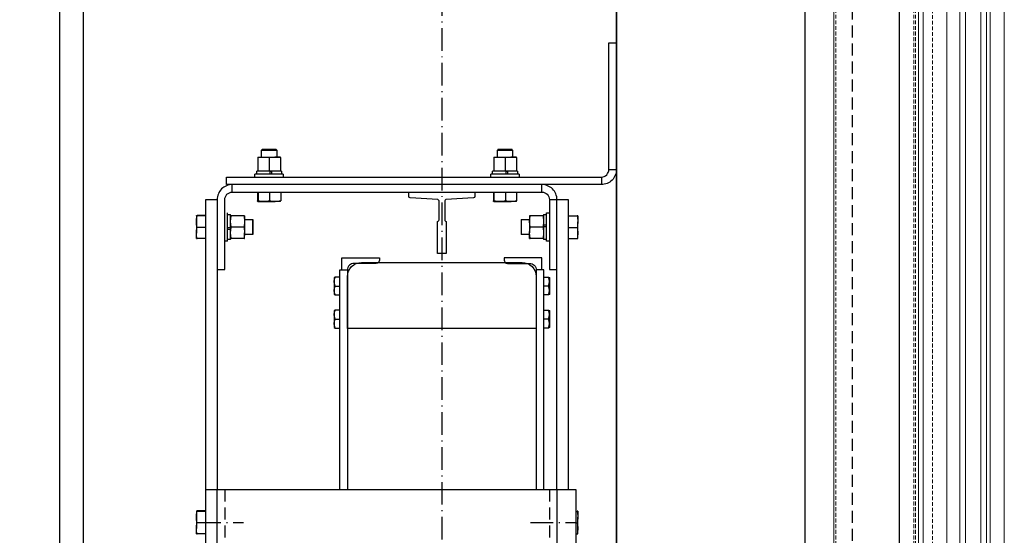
# Model space of a CAD drawing. Header units: millimetres. Extents: x -33628 to -373, y -3399 to 2697.
# Tile 70 of 99: x -23511 to -23407, y -3172 to -3118. Entities that reach past the tile are written whole.
import ezdxf

# ---------------------------------------------------------------- set-up
doc = ezdxf.new("R2010")
doc.units = ezdxf.units.MM
doc.header["$LTSCALE"] = 0.2
doc.header["$MEASUREMENT"] = 0
for name, pattern in [('$0$HIDDENX2', [19.05, 12.7, -6.35]), ('$0$ICAD_ISO10W100', [18.5, 12, -3, 0.5, -3]), ('$1$HIDDEN2', [30, 20, -10])]:
    doc.linetypes.add(name, pattern=pattern)
doc.layers.add('$0$_pomoc', color=15, linetype='Continuous', plot=False)
doc.layers.add('$0$A-widok', color=41, linetype='Continuous')
doc.layers.add('$0$A-winda', color=12, linetype='Continuous')
for name, color, linetype, lineweight in [('$1$_MB_hidden_0.09', 125, '$1$HIDDEN2', 9), ('_MB_szklo_0.15', 142, 'Continuous', 15), ('_MB_widokowa_0.15', 153, 'Continuous', 15)]:
    doc.layers.add(name, color=color, linetype=linetype, lineweight=lineweight)

# ---------------------------------------------------------------- blocks, each defined once
blk = doc.blocks.new('*U280')
at = {"layer": '$1$_MB_hidden_0.09'}
for p, q in [((1730, 96.8), (25.5, 96.8)), ((1730, 12.4), (10.5, 12.4)), ((1730, 14.4), (25.5, 14.4))]:
    blk.add_line(p, q, dxfattribs=at)
at = {"layer": '$1$_MB_hidden_0.09', "elevation": 0}
blk.add_lwpolyline([(10.5, 9.4), (10.5, -5.6), (1730, -5.6)], dxfattribs=at)
at = {"layer": '_MB_widokowa_0.15', "elevation": 0}
blk.add_lwpolyline([(1730, 9.4), (10.5, 9.4), (10.5, 14.4), (25.5, 14.4), (25.5, 98.9), (1730, 98.9)], dxfattribs=at)
at = {"layer": '_MB_widokowa_0.15'}
blk.add_lwpolyline([(1730, -81.6), (26, -81.6), (26, -66.6), (1730, -66.6)], dxfattribs=at)
blk = doc.blocks.new('szyb-szkło_150-piętro2')
at = {"layer": '$0$_pomoc', "transparency": 33554679}
blk.add_lwpolyline([(375, 0), (0, 0), (0, -289), (375, -289)], dxfattribs=at)
at = {"layer": '$0$_pomoc', "linetype": '$0$HIDDENX2', "ltscale": 0.5, "transparency": 33554679}
blk.add_lwpolyline([(5, -284), (375, -284), (375, -5), (5, -5)], close=True, dxfattribs=at)
at = {"layer": '$0$A-widok', "transparency": 33554679}
for points in [[(30, -30), (30, -259), (350, -259), (350, -30)], [(350, -259), (200, -259), (200, -278.998), (350, -279)]]:
    blk.add_lwpolyline(points, close=True, dxfattribs=at)
at = {"layer": '$0$A-winda'}
for p, q in [((215.276, -215.5), (215.276, -214.568)), ((215.301, -214.5), (215.864, -214.5)), ((217.063, -214.5), (215.864, -214.5)), ((216.451, -215.5), (216.451, -214.568)), ((217.699, -214.5), (217.063, -214.5)), ((217.675, -215.5), (217.675, -214.568)), ((217.7, -214.5), (217.701, -214.5)), ((217.724, -215.5), (217.724, -214.568)), ((246.576, -215.5), (246.576, -214.568)), ((246.601, -214.5), (247.164, -214.5)), ((248.363, -214.5), (247.164, -214.5)), ((247.751, -215.5), (247.751, -214.568)), ((248.999, -214.5), (248.363, -214.5)), ((248.975, -215.5), (248.975, -214.568)), ((249, -214.5), (249.001, -214.5)), ((249.024, -215.5), (249.024, -214.568)), ((246.3, -217.8), (246.3, -217.5)), ((246.3, -217.8), (249.3, -217.8)), ((246.48, -218.12), (246.48, -217.8)), ((247.553, -218.12), (247.553, -217.8)), ((247.73, -218.12), (247.73, -217.8)), ((249.12, -217.8), (249.12, -218.12)), ((246.48, -218.12), (247.553, -218.12)), ((246.6, -218.17), (247.2, -218.12)), ((246.6, -218.12), (246.6, -218.17)), ((246.6, -219.55), (246.6, -218.17)), ((247.2, -218.12), (247.8, -218.17)), ((247.553, -218.12), (247.599, -218.12)), ((247.745, -218.12), (247.599, -218.12)), ((247.73, -218.12), (249.12, -218.12)), ((247.8, -218.17), (248.4, -218.12)), ((247.8, -219.55), (247.8, -218.17)), ((248.4, -218.12), (249, -218.17)), ((249, -218.17), (249, -218.12)), ((249, -219.55), (249, -218.17)), ((251.5, -218.3), (252.3, -218.3)), ((247.2, -219.6), (246.6, -219.55)), ((246.6, -219.55), (246.6, -219.6)), ((246.6, -219.6), (247.2, -219.6)), ((247, -220.45), (247, -219.6)), ((247.8, -219.55), (247.2, -219.6)), ((248.4, -219.6), (247.2, -219.6)), ((248.4, -219.6), (247.8, -219.55)), ((249, -219.55), (248.4, -219.6)), ((249, -219.6), (248.4, -219.6)), ((248.6, -219.6), (248.6, -220.45)), ((249, -219.6), (249, -219.55)), ((247.05, -220.5), (247, -220.45)), ((248.6, -220.45), (247, -220.45)), ((247.05, -220.5), (248.55, -220.5)), ((248.6, -220.45), (248.55, -220.5)), ((250.5, -221), (250.5, -220.999)), ((250.5, -221.001), (250.5, -221.637)), ((251.5, -220.976), (250.568, -220.976)), ((251.5, -221.025), (250.568, -221.025)), ((253.1, -220.7), (253.4, -220.7)), ((253.4, -223.7), (253.4, -220.7)), ((253.4, -220.88), (253.72, -220.88)), ((253.72, -222.27), (253.72, -220.88)), ((253.72, -221.6), (253.77, -221)), ((253.77, -221), (253.72, -221)), ((255.15, -221), (253.77, -221)), ((255.15, -221), (255.2, -221.6)), ((255.2, -221), (255.15, -221)), ((255.2, -221), (255.2, -221.6)), ((250.5, -221.637), (250.5, -222.836)), ((253.77, -222.2), (253.72, -221.6)), ((253.72, -222.8), (253.77, -222.2)), ((255.15, -222.2), (253.77, -222.2)), ((255.2, -221.6), (255.15, -222.2)), ((255.15, -222.2), (255.2, -222.8)), ((255.2, -221.4), (255.95, -221.4)), ((255.2, -221.6), (255.2, -222.8)), ((255.95, -221.4), (256, -221.45)), ((255.95, -221.4), (255.95, -223)), ((256, -222.95), (256, -221.45)), ((250.5, -223.399), (250.5, -222.836)), ((251.5, -222.249), (250.568, -222.249)), ((253.72, -222.27), (253.4, -222.27)), ((253.72, -222.447), (253.4, -222.447)), ((253.72, -222.255), (253.72, -222.402)), ((253.72, -222.447), (253.72, -222.402)), ((253.72, -223.52), (253.72, -222.447)), ((253.77, -223.4), (253.72, -222.8)), ((255.2, -222.8), (255.15, -223.4)), ((255.2, -223.4), (255.2, -222.8)), ((255.95, -223), (255.2, -223)), ((256, -222.95), (255.95, -223)), ((251.5, -223.424), (250.568, -223.424)), ((253.4, -223.7), (253.1, -223.7)), ((253.72, -223.52), (253.4, -223.52)), ((253.72, -223.4), (253.77, -223.4)), ((255.15, -223.4), (253.77, -223.4)), ((255.15, -223.4), (255.2, -223.4)), ((238.05, -229.212), (238.05, -229.7)), ((241.55, -229.212), (241.55, -229.7)), ((250.5, -246), (250.5, -245.999)), ((250.5, -246.001), (250.5, -246.637)), ((251.5, -245.976), (250.568, -245.976)), ((251.5, -246.025), (250.568, -246.025)), ((253.1, -245.7), (253.4, -245.7)), ((253.4, -248.7), (253.4, -245.7)), ((253.4, -245.88), (253.72, -245.88)), ((253.72, -247.27), (253.72, -245.88)), ((253.72, -246.6), (253.77, -246)), ((253.77, -246), (253.72, -246)), ((255.15, -246), (253.77, -246)), ((255.15, -246), (255.2, -246.6)), ((255.2, -246), (255.15, -246)), ((255.2, -246), (255.2, -246.6)), ((250.5, -246.637), (250.5, -247.836)), ((251.5, -247.249), (250.568, -247.249)), ((253.77, -247.2), (253.72, -246.6)), ((253.72, -247.8), (253.77, -247.2)), ((255.15, -247.2), (253.77, -247.2)), ((255.2, -246.6), (255.15, -247.2)), ((255.15, -247.2), (255.2, -247.8)), ((255.2, -246.4), (255.95, -246.4)), ((255.2, -246.6), (255.2, -247.8)), ((255.95, -246.4), (256, -246.45)), ((255.95, -246.4), (255.95, -248)), ((256, -247.95), (256, -246.45)), ((250.5, -248.399), (250.5, -247.836)), ((253.72, -247.27), (253.4, -247.27)), ((253.72, -247.447), (253.4, -247.447)), ((253.72, -247.255), (253.72, -247.402)), ((253.72, -247.447), (253.72, -247.402)), ((253.72, -248.52), (253.72, -247.447)), ((253.77, -248.4), (253.72, -247.8)), ((255.2, -247.8), (255.15, -248.4)), ((255.2, -248.4), (255.2, -247.8)), ((255.95, -248), (255.2, -248)), ((256, -247.95), (255.95, -248)), ((247, -248.95), (247.05, -248.9)), ((247, -249.8), (247, -248.95)), ((247, -248.95), (248.599, -248.95)), ((248.55, -248.9), (247.05, -248.9)), ((248.55, -248.9), (248.6, -248.95)), ((248.599, -248.95), (248.6, -248.95)), ((248.6, -248.95), (248.6, -249.8)), ((251.5, -248.424), (250.568, -248.424)), ((253.4, -248.7), (253.1, -248.7)), ((253.72, -248.52), (253.4, -248.52)), ((253.72, -248.4), (253.77, -248.4)), ((255.15, -248.4), (253.77, -248.4)), ((255.15, -248.4), (255.2, -248.4)), ((246.6, -249.85), (247.2, -249.8)), ((246.6, -249.8), (246.6, -249.85)), ((246.6, -249.8), (247.2, -249.8)), ((246.6, -251.23), (246.6, -249.85)), ((247.2, -249.8), (247.8, -249.85)), ((248.4, -249.8), (247.2, -249.8)), ((247.8, -249.85), (248.4, -249.8)), ((247.8, -251.23), (247.8, -249.85)), ((248.4, -249.8), (249, -249.85)), ((249, -249.8), (248.4, -249.8)), ((249, -249.85), (249, -249.8)), ((249, -251.23), (249, -249.85)), ((238.05, -251.788), (238.05, -251.3)), ((241.55, -251.788), (241.55, -251.3)), ((246.48, -251.6), (246.48, -251.28)), ((247.87, -251.28), (246.48, -251.28)), ((247.2, -251.28), (246.6, -251.23)), ((246.6, -251.23), (246.6, -251.28)), ((247.8, -251.23), (247.2, -251.28)), ((248.4, -251.28), (247.8, -251.23)), ((248.001, -251.28), (247.855, -251.28)), ((247.87, -251.28), (247.87, -251.6)), ((248.047, -251.28), (248.001, -251.28)), ((248.047, -251.28), (248.047, -251.6)), ((249.12, -251.28), (248.047, -251.28)), ((249, -251.23), (248.4, -251.28)), ((249, -251.28), (249, -251.23)), ((249.12, -251.28), (249.12, -251.6)), ((251.5, -251.1), (252.3, -251.1)), ((246.3, -251.9), (246.3, -251.6)), ((246.3, -251.6), (249.3, -251.6)), ((249.3, -251.6), (249.3, -251.9)), ((250.7, -251.9), (250.7, -252.7)), ((246.576, -253.9), (246.576, -254.832)), ((247.751, -253.9), (247.751, -254.832)), ((248.975, -253.9), (248.975, -254.832)), ((215.276, -254.7), (215.276, -254.832)), ((215.3, -254.9), (215.299, -254.9)), ((215.3, -254.9), (215.864, -254.9)), ((215.864, -254.9), (217.063, -254.9)), ((216.451, -254.7), (216.451, -254.832)), ((217.699, -254.9), (217.063, -254.9)), ((217.675, -254.7), (217.675, -254.832)), ((217.701, -254.897), (217.699, -254.9)), ((217.701, -254.9), (217.7, -254.9)), ((246.6, -254.9), (246.599, -254.9)), ((246.6, -254.9), (247.164, -254.9)), ((247.164, -254.9), (248.363, -254.9)), ((248.999, -254.9), (248.363, -254.9)), ((249.001, -254.897), (248.999, -254.9)), ((249.001, -254.9), (249, -254.9)), ((253.1, -257.4), (252.3, -257.4)), ((253.9, -258.2), (253.9, -259))]:
    blk.add_line(p, q, dxfattribs=at)
at = {"layer": '$0$A-winda', "linetype": '$0$ICAD_ISO10W100'}
for p, q in [((216.5, -214.7), (216.5, -219.5)), ((216.5, -249.9), (216.5, -254.7))]:
    blk.add_line(p, q, dxfattribs=at)
at = {"layer": '$0$A-winda', "linetype": '$0$HIDDENX2', "ltscale": 0.5}
for p, q in [((220, -217.5), (188, -217.5)), ((220, -251.9), (188, -251.9))]:
    blk.add_line(p, q, dxfattribs=at)
at = {"layer": '$0$A-winda', "color": 8, "linetype": '$0$ICAD_ISO10W100'}
blk.add_line((357.682, -240.5), (15.707, -240.5), dxfattribs=at)
at = {"layer": '$0$A-winda'}
for points in [[(325.5, -63), (325.5, -202.5), (55.5, -202.5), (55.5, -47.5)], [(320.5, -183), (320.5, -200), (60.5, -200), (60.5, -200)], [(220, -215.5), (250.7, -215.5), (250.7, -216.7), (220, -216.7)], [(197, -216.7), (220, -216.7), (220, -252.7), (197, -252.7)], [(239, -229.7), (239, -229.212), (238.952, -229.1), (237.147, -229.1), (237.1, -229.212), (237.1, -229.7)], [(242.5, -229.7), (242.5, -229.212), (242.452, -229.1), (240.647, -229.1), (240.6, -229.212), (240.6, -229.7)], [(220, -229.7), (243.25, -229.7), (243.25, -230.5), (220, -230.5)], [(220, -251.3), (243.25, -251.3), (243.25, -250.5), (220, -250.5)], [(239, -251.3), (239, -251.788), (238.952, -251.9), (237.147, -251.9), (237.1, -251.788), (237.1, -251.3)], [(242.5, -251.3), (242.5, -251.788), (242.452, -251.9), (240.647, -251.9), (240.6, -251.788), (240.6, -251.3)], [(220, -252.7), (250.7, -252.7), (250.7, -253.9), (220, -253.9)]]:
    blk.add_lwpolyline(points, dxfattribs=at)
blk.add_lwpolyline([(197, -215.5), (220, -215.5), (220, -254.7), (197, -254.7)], close=True, dxfattribs=at)
for points in [[(243.3, -252.7), (250.7, -252.7, 0.4142136), (252.3, -251.1), (252.3, -218.3, 0.4142136), (250.7, -216.7), (243.3, -216.7), (243.3, -217.5), (250.7, -217.5, -0.4142136), (251.5, -218.3), (251.5, -251.1, -0.4142136), (250.7, -251.9), (243.3, -251.9)], [(267.3, -259), (253.9, -259, -0.4142136), (252.3, -257.4), (252.3, -217.7), (253.1, -217.7), (253.1, -257.4, 0.4142136), (253.9, -258.2), (267.3, -258.2)], [(237.05, -230.5), (242.55, -230.5, -0.4142136), (244.05, -232), (244.05, -249, -0.4142136), (242.55, -250.5), (237.05, -250.5)], [(245, -240.5), (245, -240.05), (248.4, -240.05), (248.4, -240.05, 0.4142136), (248.55, -240.2), (250.559, -240.2, 0.3960475), (250.709, -240.059), (250.891, -237.141, -0.3960475), (251.041, -237), (251.5, -237), (251.5, -240.5), (251.5, -244), (251.041, -244, -0.3960475), (250.891, -243.859), (250.709, -240.941, 0.3960475), (250.559, -240.8), (248.55, -240.8, 0.4142136), (248.4, -240.95), (248.4, -240.95), (245, -240.95)]]:
    blk.add_lwpolyline(points, format="xyb", close=True, dxfattribs=at)
for points in [[(237.1, -229.212, -0.2363678), (238.05, -229.212, -0.2363678), (239, -229.212)], [(240.6, -229.212, -0.2363678), (241.55, -229.212, -0.2363678), (242.5, -229.212)], [(243.25, -229.9), (244.55, -229.9), (244.55, -233.9), (244.3, -233.9, -0.4142136), (243.95, -233.55), (243.95, -231.2, 0.4142136), (243.25, -230.5)], [(243.25, -251.1), (244.55, -251.1), (244.55, -247.1), (244.3, -247.1, 0.4142136), (243.95, -247.45), (243.95, -249.8, -0.4142136), (243.25, -250.5)], [(237.1, -251.788, 0.2363678), (238.05, -251.788, 0.2363678), (239, -251.788)], [(240.6, -251.788, 0.2363678), (241.55, -251.788, 0.2363678), (242.5, -251.788)]]:
    blk.add_lwpolyline(points, format="xyb", dxfattribs=at)
for points, knots in [([(215.276, -214.568), (215.373, -214.548), (215.568, -214.51), (215.765, -214.503), (215.864, -214.5)], [0, 0, 0, 0, 0.4981141, 1, 1, 1, 1]), ([(215.301, -214.5), (215.297, -214.503), (215.289, -214.51), (215.281, -214.544), (215.277, -214.565), (215.276, -214.568)], [0, 0, 0, 0, 0.4722548, 0.9483754, 1, 1, 1, 1]), ([(215.864, -214.5), (215.962, -214.503), (216.159, -214.51), (216.353, -214.548), (216.451, -214.568)], [0, 0, 0, 0, 0.4977803, 1, 1, 1, 1]), ([(216.451, -214.568), (216.552, -214.548), (216.754, -214.51), (216.96, -214.503), (217.063, -214.5)], [0, 0, 0, 0, 0.498113, 1, 1, 1, 1]), ([(217.063, -214.5), (217.165, -214.503), (217.37, -214.51), (217.573, -214.548), (217.675, -214.568)], [0, 0, 0, 0, 0.4977815, 1, 1, 1, 1]), ([(217.675, -214.568), (217.675, -214.565), (217.679, -214.544), (217.688, -214.51), (217.695, -214.503), (217.699, -214.5)], [0, 0, 0, 0, 0.0516288, 0.5241459, 1, 1, 1, 1]), ([(217.699, -214.5), (217.706, -214.508), (217.714, -214.519), (217.722, -214.559), (217.724, -214.568)], [0, 0, 0, 0, 0.7913376, 1, 1, 1, 1]), ([(246.576, -214.568), (246.673, -214.548), (246.868, -214.51), (247.065, -214.503), (247.164, -214.5)], [0, 0, 0, 0, 0.4981141, 1, 1, 1, 1]), ([(246.601, -214.5), (246.597, -214.503), (246.589, -214.51), (246.581, -214.544), (246.577, -214.565), (246.576, -214.568)], [0, 0, 0, 0, 0.4722548, 0.9483754, 1, 1, 1, 1]), ([(247.164, -214.5), (247.262, -214.503), (247.459, -214.51), (247.653, -214.548), (247.751, -214.568)], [0, 0, 0, 0, 0.4977803, 1, 1, 1, 1]), ([(247.751, -214.568), (247.852, -214.548), (248.054, -214.51), (248.26, -214.503), (248.363, -214.5)], [0, 0, 0, 0, 0.498113, 1, 1, 1, 1]), ([(248.363, -214.5), (248.465, -214.503), (248.67, -214.51), (248.873, -214.548), (248.975, -214.568)], [0, 0, 0, 0, 0.4977815, 1, 1, 1, 1]), ([(248.975, -214.568), (248.975, -214.565), (248.979, -214.544), (248.988, -214.51), (248.995, -214.503), (248.999, -214.5)], [0, 0, 0, 0, 0.0516288, 0.5241459, 1, 1, 1, 1]), ([(248.999, -214.5), (249.006, -214.508), (249.014, -214.519), (249.022, -214.559), (249.024, -214.568)], [0, 0, 0, 0, 0.7913376, 1, 1, 1, 1]), ([(250.5, -221.001), (250.508, -220.994), (250.519, -220.986), (250.559, -220.978), (250.568, -220.976)], [0, 0, 0, 0, 0.7913376, 1, 1, 1, 1]), ([(250.568, -221.025), (250.565, -221.025), (250.544, -221.021), (250.51, -221.012), (250.503, -221.005), (250.5, -221.001)], [0, 0, 0, 0, 0.0516265, 0.5241459, 1, 1, 1, 1]), ([(250.5, -221.637), (250.503, -221.535), (250.51, -221.33), (250.548, -221.127), (250.568, -221.025)], [0, 0, 0, 0, 0.49778062, 1, 1, 1, 1]), ([(250.568, -222.249), (250.548, -222.148), (250.51, -221.946), (250.503, -221.74), (250.5, -221.637)], [0, 0, 0, 0, 0.49811367, 1, 1, 1, 1]), ([(250.5, -222.836), (250.503, -222.738), (250.51, -222.541), (250.548, -222.347), (250.568, -222.249)], [0, 0, 0, 0, 0.4977806, 1, 1, 1, 1]), ([(250.568, -223.424), (250.548, -223.327), (250.51, -223.132), (250.503, -222.935), (250.5, -222.836)], [0, 0, 0, 0, 0.4981121, 1, 1, 1, 1]), ([(250.5, -223.399), (250.503, -223.403), (250.51, -223.411), (250.544, -223.419), (250.565, -223.423), (250.568, -223.424)], [0, 0, 0, 0, 0.4722527, 0.9483735, 1, 1, 1, 1]), ([(250.5, -246.001), (250.508, -245.994), (250.519, -245.986), (250.559, -245.978), (250.568, -245.976)], [0, 0, 0, 0, 0.7913371, 1, 1, 1, 1]), ([(250.568, -246.025), (250.565, -246.025), (250.544, -246.021), (250.51, -246.012), (250.503, -246.005), (250.5, -246.001)], [0, 0, 0, 0, 0.0516284, 0.5241479, 1, 1, 1, 1]), ([(250.5, -246.637), (250.503, -246.535), (250.51, -246.33), (250.548, -246.127), (250.568, -246.025)], [0, 0, 0, 0, 0.4977806, 1, 1, 1, 1]), ([(250.568, -247.249), (250.548, -247.148), (250.51, -246.946), (250.503, -246.74), (250.5, -246.637)], [0, 0, 0, 0, 0.49811317, 1, 1, 1, 1]), ([(250.5, -247.836), (250.503, -247.738), (250.51, -247.541), (250.548, -247.347), (250.568, -247.249)], [0, 0, 0, 0, 0.4977817, 1, 1, 1, 1]), ([(250.568, -248.424), (250.548, -248.327), (250.51, -248.132), (250.503, -247.935), (250.5, -247.836)], [0, 0, 0, 0, 0.4981124, 1, 1, 1, 1]), ([(250.5, -248.399), (250.503, -248.403), (250.51, -248.411), (250.544, -248.419), (250.565, -248.423), (250.568, -248.424)], [0, 0, 0, 0, 0.47225175, 0.94837149, 1, 1, 1, 1]), ([(215.864, -254.9), (215.765, -254.897), (215.568, -254.89), (215.374, -254.852), (215.276, -254.832)], [0, 0, 0, 0, 0.4977794, 1, 1, 1, 1]), ([(215.276, -254.832), (215.277, -254.835), (215.281, -254.856), (215.289, -254.889), (215.296, -254.895), (215.299, -254.898)], [0, 0, 0, 0, 0.0549777, 0.5581444, 1, 1, 1, 1]), ([(216.451, -254.832), (216.354, -254.852), (216.16, -254.89), (215.962, -254.897), (215.864, -254.9)], [0, 0, 0, 0, 0.49811114, 1, 1, 1, 1]), ([(217.063, -254.9), (216.961, -254.897), (216.755, -254.89), (216.553, -254.852), (216.451, -254.832)], [0, 0, 0, 0, 0.4977824, 1, 1, 1, 1]), ([(217.675, -254.832), (217.574, -254.852), (217.371, -254.89), (217.166, -254.897), (217.063, -254.9)], [0, 0, 0, 0, 0.49811324, 1, 1, 1, 1]), ([(217.699, -254.9), (217.695, -254.897), (217.688, -254.89), (217.679, -254.856), (217.675, -254.835), (217.675, -254.832)], [0, 0, 0, 0, 0.4722548, 0.9483712, 1, 1, 1, 1]), ([(247.164, -254.9), (247.065, -254.897), (246.868, -254.89), (246.674, -254.852), (246.576, -254.832)], [0, 0, 0, 0, 0.49777961, 1, 1, 1, 1]), ([(246.576, -254.832), (246.577, -254.835), (246.581, -254.856), (246.589, -254.889), (246.596, -254.895), (246.599, -254.898)], [0, 0, 0, 0, 0.05497323, 0.55814438, 1, 1, 1, 1]), ([(247.751, -254.832), (247.654, -254.852), (247.46, -254.89), (247.262, -254.897), (247.164, -254.9)], [0, 0, 0, 0, 0.4981134, 1, 1, 1, 1]), ([(248.363, -254.9), (248.261, -254.897), (248.055, -254.89), (247.853, -254.852), (247.751, -254.832)], [0, 0, 0, 0, 0.4977793, 1, 1, 1, 1]), ([(248.975, -254.832), (248.874, -254.852), (248.671, -254.89), (248.466, -254.897), (248.363, -254.9)], [0, 0, 0, 0, 0.4981128, 1, 1, 1, 1]), ([(248.999, -254.9), (248.995, -254.897), (248.988, -254.89), (248.979, -254.856), (248.975, -254.835), (248.975, -254.832)], [0, 0, 0, 0, 0.4722548, 0.94837122, 1, 1, 1, 1])]:
    blk.add_open_spline(points, degree=3, knots=knots, dxfattribs=at)
at = {"layer": '_MB_szklo_0.15', "transparency": 33554679}
for p, q in [((358.6, -291.5), (196.903, -291.5)), ((358.6, -294), (196.903, -294)), ((358.597, -295.4), (196.9, -295.4)), ((358.597, -296), (196.9, -296)), ((196.903, -297.6), (358.6, -297.6)), ((196.903, -298.2), (358.6, -298.2))]:
    blk.add_line(p, q, dxfattribs=at)
at = {"xscale": -0.1, "yscale": 0.1, "zscale": 0.1}
blk.add_blockref('*U280', (365.5, -291.94), dxfattribs=at)

msp = doc.modelspace()

# ---------------------------------------------------------------- block references
at = {"rotation": 90}
msp.add_blockref('szyb-szkło_150-piętro2', (-23707.27, -3387.57), dxfattribs=at)

doc.saveas('drawing.dxf')
